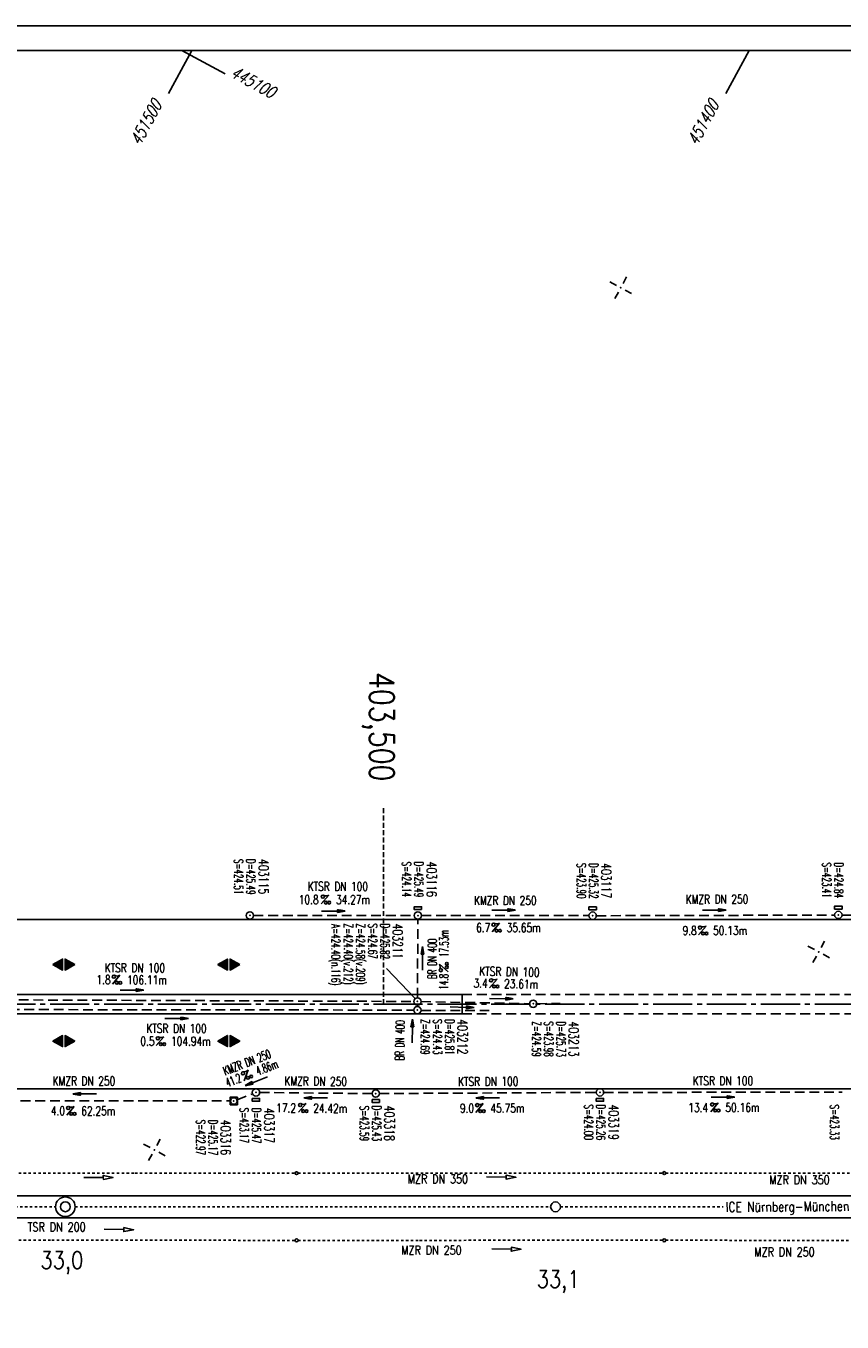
# Model space of a CAD drawing. Extents: x 0 to 1135, y 0 to 420.
# Tile 8 of 36: x 697 to 864, y 155 to 420. Entities that reach past the tile are written whole.
import ezdxf
from ezdxf.enums import TextEntityAlignment as Align

# ---------------------------------------------------------------- set-up
doc = ezdxf.new("R2010")
doc.units = 0
doc.header["$LTSCALE"] = 2
doc.header["$MEASUREMENT"] = 0
for name, pattern in [('ACAD_ISO03W100', [0.5, 0.25, -0.25]), ('ACAD_ISO10W100W', [0.5, 0.25, -0.25]), ('ACHSE', [5.5, 4, -0.5, 0.5, -0.5]), ('AUSGEZOGEN', [0]), ('GESTRICH-X2', [1.5, 1, -0.5]), ('GESTRICHELT', [0.75, 0.5, -0.25])]:
    doc.linetypes.add(name, pattern=pattern)
doc.layers.get('0').update_dxf_attribs({"linetype": 'AUSGEZOGEN'})
for name, color, linetype in [('ACHSETOP', 250, 'ACHSE'), ('Bahnachse', 7, 'CONTINUOUS'), ('FBR', 8, 'CONTINUOUS'), ('GEF', 1, 'AUSGEZOGEN'), ('Gleisachse', 7, 'CONTINUOUS'), ('HEKTOM', 250, 'GESTRICHELT'), ('KANAL', 7, 'GESTRICH-X2'), ('MS-UEBERFAHRT', 8, 'GESTRICH-X2'), ('NETZ', 250, 'CONTINUOUS'), ('PFEIL', 7, 'CONTINUOUS'), ('RAHMEN', 250, 'AUSGEZOGEN'), ('SCHACHTNR', 6, 'CONTINUOUS'), ('SCHRIFT', 7, 'CONTINUOUS'), ('SCHSYMBOL', 7, 'CONTINUOUS'), ('TEXTO', 4, 'CONTINUOUS'), ('TEXTU', 4, 'CONTINUOUS'), ('Tiefenentwässerung', 15, 'CONTINUOUS')]:
    doc.layers.add(name, color=color, linetype=linetype)
doc.styles.add('ROMANS', font='romans.shx', dxfattribs={"width": 0.8})

# ---------------------------------------------------------------- blocks, each defined once
blk = doc.blocks.new('IKR')
at = {"color": 0}
for p, q in [((-2.5, 0), (-1, 0)), ((0, 1), (0, 2.5)), ((1, 0), (2.5, 0)), ((0, -2.5), (0, -1))]:
    blk.add_line(p, q, dxfattribs=at)
blk.add_circle((0, 0), 0.05, dxfattribs=at)
blk.add_point((0, 0), dxfattribs=at)
blk = doc.blocks.new('GST')
at = {"color": 0}
blk.add_circle((0, 0), 0.75, dxfattribs=at)
blk.add_point((0, 0), dxfattribs=at)
blk = doc.blocks.new('10')
blk.add_blockref('GST', (0, 0))
blk = doc.blocks.new('13')
blk.add_lwpolyline([(0.76, 1.22), (-0.75, 1.22), (-0.75, 1.8), (0.76, 1.8)], close=True)
at = {"rotation": 180}
blk.add_blockref('GST', (0, 0), dxfattribs=at)
blk = doc.blocks.new('PROM')
blk.add_line((1.57, 1.82), (0.02, 0.02))
for centre, radius in [((0.32, 1.51), 0.317), ((0.94, 0.29), 0.283), ((1.64, 0.29), 0.283)]:
    blk.add_circle(centre, radius)
blk.add_arc((0.99, 2.68), 1.03, 239.1414, 303.3549)
blk = doc.blocks.new('PFEIL2')
at = {"color": 0}
for p, q in [((0.88, 0), (-2.4, -0.01)), ((0.88, -0.27), (0.88, 0.28)), ((0.88, 0.28), (2.43, 0.01)), ((0.91, 0.27), (0.88, 0.26)), ((0.97, 0.26), (0.88, 0.25)), ((1.02, 0.25), (0.88, 0.23)), ((1.07, 0.24), (0.88, 0.21)), ((1.13, 0.23), (0.88, 0.19)), ((1.18, 0.22), (0.88, 0.17)), ((1.24, 0.21), (0.88, 0.15)), ((1.29, 0.21), (0.88, 0.14)), ((1.34, 0.2), (0.88, 0.12)), ((1.4, 0.19), (0.88, 0.1)), ((1.45, 0.18), (0.88, 0.08)), ((1.51, 0.17), (0.88, 0.06)), ((1.56, 0.16), (0.88, 0.04)), ((1.61, 0.15), (0.88, 0.02)), ((1.67, 0.14), (0.88, 0.01)), ((1.72, 0.13), (0.88, -0.01)), ((1.78, 0.12), (0.88, -0.03)), ((1.83, 0.11), (0.88, -0.05)), ((1.88, 0.1), (0.88, -0.07)), ((1.94, 0.09), (0.88, -0.09)), ((2.05, 0.08), (0.88, -0.12)), ((1.99, 0.08), (0.88, -0.11)), ((2.1, 0.07), (0.88, -0.14)), ((2.15, 0.06), (0.88, -0.16)), ((2.21, 0.05), (0.88, -0.18)), ((2.26, 0.04), (0.88, -0.2)), ((2.32, 0.03), (0.88, -0.22)), ((2.37, 0.02), (0.88, -0.23)), ((2.42, 0.01), (0.88, -0.25)), ((2.43, 0.01), (0.88, -0.27))]:
    blk.add_line(p, q, dxfattribs=at)
blk = doc.blocks.new('17')
blk.add_lwpolyline([(-0.76, -1.22), (0.75, -1.22), (0.75, -1.8), (-0.76, -1.8)], close=True)
blk.add_blockref('GST', (0, 0))
blk = doc.blocks.new('20')
blk.add_lwpolyline([(-0.75, -0.75), (0.75, -0.75), (0.75, 0.75), (-0.75, 0.75)], close=True)
blk.add_circle((0, 0), 0.676)
blk.add_point((0, 0))
blk = doc.blocks.new('*X20')
at = {"color": 0}
for p, q in [((377.11, 181.02), (378.19, 182.1)), ((377.11, 180.99), (378.2, 182.08)), ((377.12, 181.04), (378.18, 182.1)), ((377.12, 180.99), (378.2, 182.08)), ((377.12, 180.99), (378.2, 182.07)), ((377.13, 180.99), (378.21, 182.06)), ((377.14, 181.06), (378.18, 182.11)), ((377.14, 180.99), (378.21, 182.06)), ((377.15, 181.09), (378.18, 182.11)), ((377.15, 180.99), (378.21, 182.05)), ((377.16, 181.11), (378.17, 182.12)), ((377.16, 180.99), (378.22, 182.05)), ((377.17, 181.13), (378.17, 182.13)), ((377.17, 180.99), (378.22, 182.04)), ((377.18, 181.15), (378.17, 182.13)), ((377.18, 180.99), (378.22, 182.04)), ((377.19, 180.99), (378.23, 182.03)), ((377.2, 181.17), (378.16, 182.14)), ((377.2, 180.99), (378.23, 182.02)), ((377.2, 180.99), (378.23, 182.02)), ((377.21, 181.19), (378.16, 182.14)), ((377.21, 180.99), (378.24, 182.01)), ((377.22, 181.21), (378.16, 182.15)), ((377.22, 180.99), (378.24, 182.01)), ((377.23, 181.23), (378.15, 182.15)), ((377.23, 180.99), (378.24, 182)), ((377.24, 180.99), (378.25, 182)), ((377.25, 181.25), (378.15, 182.16)), ((377.25, 180.99), (378.25, 181.99)), ((377.26, 181.27), (378.15, 182.16)), ((377.26, 180.99), (378.25, 181.99)), ((377.27, 181.29), (378.14, 182.17)), ((377.27, 180.99), (378.25, 181.98)), ((377.27, 180.99), (378.26, 181.97)), ((377.28, 181.32), (378.14, 182.18)), ((377.28, 180.99), (378.26, 181.97)), ((377.29, 181.34), (378.14, 182.18)), ((377.29, 180.99), (378.26, 181.96)), ((377.3, 180.99), (378.27, 181.96)), ((377.31, 181.36), (378.14, 182.19)), ((377.31, 180.99), (378.27, 181.95)), ((377.32, 181.38), (378.13, 182.19)), ((377.32, 180.99), (378.27, 181.95)), ((377.33, 181.4), (378.13, 182.2)), ((377.33, 180.99), (378.28, 181.94)), ((377.34, 181.42), (378.13, 182.2)), ((377.34, 180.99), (378.28, 181.93)), ((377.35, 181.44), (378.12, 182.21)), ((377.35, 180.99), (378.28, 181.93)), ((377.35, 180.99), (378.29, 181.92)), ((377.36, 180.99), (378.29, 181.92)), ((377.37, 181.46), (378.12, 182.22)), ((377.37, 180.99), (378.29, 181.91)), ((377.38, 181.48), (378.12, 182.22)), ((377.38, 180.99), (378.3, 181.91)), ((377.39, 181.5), (378.11, 182.23)), ((377.39, 180.99), (378.3, 181.9)), ((377.4, 181.52), (378.11, 182.23)), ((377.4, 180.99), (378.3, 181.9)), ((377.41, 181.55), (378.11, 182.24)), ((377.41, 180.99), (378.31, 181.89)), ((377.42, 180.99), (378.31, 181.88)), ((377.43, 181.57), (378.1, 182.24)), ((377.43, 180.99), (378.31, 181.88)), ((377.43, 180.99), (378.32, 181.87)), ((377.44, 181.59), (378.1, 182.25)), ((377.44, 180.99), (378.32, 181.87)), ((377.45, 181.61), (378.1, 182.25)), ((377.45, 180.99), (378.32, 181.86)), ((377.46, 181.63), (378.09, 182.26)), ((377.46, 180.99), (378.33, 181.86)), ((377.47, 181.65), (378.09, 182.27)), ((377.47, 180.99), (378.33, 181.85)), ((377.48, 180.99), (378.33, 181.85)), ((377.49, 181.67), (378.09, 182.27)), ((377.49, 180.99), (378.34, 181.84)), ((377.5, 181.69), (378.08, 182.28)), ((377.5, 180.99), (378.34, 181.83)), ((377.5, 180.99), (378.34, 181.83)), ((377.51, 181.71), (378.08, 182.28)), ((377.51, 180.99), (378.35, 181.82)), ((377.52, 181.73), (378.08, 182.29)), ((377.52, 180.99), (378.35, 181.82)), ((377.53, 181.75), (378.07, 182.29)), ((377.53, 180.99), (378.35, 181.81)), ((377.54, 180.99), (378.36, 181.81)), ((377.55, 181.78), (378.07, 182.3)), ((377.55, 180.99), (378.36, 181.8)), ((377.56, 181.8), (378.07, 182.3)), ((377.56, 180.99), (378.36, 181.79)), ((377.57, 181.82), (378.06, 182.31)), ((377.57, 180.99), (378.36, 181.79)), ((377.58, 181.84), (378.06, 182.32)), ((377.58, 180.99), (378.37, 181.78)), ((377.58, 180.99), (378.37, 181.78)), ((377.59, 180.99), (378.37, 181.77)), ((377.6, 181.86), (378.06, 182.32)), ((377.6, 180.99), (378.38, 181.77)), ((377.61, 181.88), (378.05, 182.33)), ((377.61, 180.99), (378.38, 181.76)), ((377.62, 181.9), (378.05, 182.33)), ((377.62, 180.99), (378.38, 181.76)), ((377.63, 181.92), (378.05, 182.34)), ((377.63, 180.99), (378.39, 181.75)), ((377.64, 181.94), (378.04, 182.34)), ((377.64, 180.99), (378.39, 181.74)), ((377.65, 180.99), (378.39, 181.74)), ((377.65, 180.99), (378.4, 181.73)), ((377.66, 181.96), (378.04, 182.35)), ((377.66, 180.99), (378.4, 181.73)), ((377.67, 181.98), (378.04, 182.36)), ((377.67, 180.99), (378.4, 181.72)), ((377.68, 182.01), (378.03, 182.36)), ((377.68, 180.99), (378.41, 181.72)), ((377.69, 182.03), (378.03, 182.37)), ((377.69, 180.99), (378.41, 181.71)), ((377.7, 182.05), (378.03, 182.37)), ((377.7, 180.99), (378.41, 181.71)), ((377.71, 180.99), (378.42, 181.7)), ((377.72, 182.07), (378.03, 182.38)), ((377.72, 180.99), (378.42, 181.69)), ((377.73, 182.09), (378.02, 182.38)), ((377.73, 180.99), (378.42, 181.69)), ((377.73, 180.99), (378.43, 181.68)), ((377.74, 182.11), (378.02, 182.39)), ((377.74, 180.99), (378.43, 181.68)), ((377.75, 182.13), (378.02, 182.39)), ((377.75, 180.99), (378.43, 181.67)), ((377.76, 182.15), (378.01, 182.4)), ((377.76, 180.99), (378.44, 181.67)), ((377.77, 180.99), (378.44, 181.66)), ((377.78, 182.17), (378.01, 182.41)), ((377.78, 180.99), (378.44, 181.65)), ((377.79, 182.19), (378.01, 182.41)), ((377.79, 180.99), (378.45, 181.65)), ((377.8, 182.21), (378, 182.42)), ((377.8, 180.99), (378.45, 181.64)), ((377.81, 182.24), (378, 182.42)), ((377.81, 180.99), (378.45, 181.64)), ((377.81, 180.99), (378.46, 181.63)), ((377.82, 182.26), (378, 182.43)), ((377.82, 180.99), (378.46, 181.63)), ((377.83, 180.99), (378.46, 181.62)), ((377.84, 182.28), (377.99, 182.43)), ((377.84, 180.99), (378.47, 181.62)), ((377.85, 182.3), (377.99, 182.44)), ((377.85, 180.99), (378.47, 181.61)), ((377.86, 182.32), (377.99, 182.44)), ((377.86, 180.99), (378.47, 181.6)), ((377.87, 182.34), (377.98, 182.45)), ((377.87, 180.99), (378.47, 181.6)), ((377.88, 180.99), (378.48, 181.59)), ((377.88, 180.99), (378.48, 181.59)), ((377.89, 182.36), (377.98, 182.46)), ((377.89, 180.99), (378.48, 181.58)), ((377.9, 182.38), (377.98, 182.46)), ((377.9, 180.99), (378.49, 181.58)), ((377.91, 182.4), (377.97, 182.47)), ((377.91, 180.99), (378.49, 181.57)), ((377.92, 182.42), (377.97, 182.47)), ((377.92, 180.99), (378.49, 181.57)), ((377.93, 182.44), (377.97, 182.48)), ((377.93, 180.99), (378.5, 181.56)), ((377.94, 180.99), (378.5, 181.55)), ((377.95, 182.47), (377.96, 182.48)), ((377.95, 180.99), (378.5, 181.55)), ((377.96, 180.99), (378.51, 181.54)), ((377.96, 180.99), (378.51, 181.54)), ((377.1, 180.56), (377.12, 180.58)), ((377.1, 180.57), (377.11, 180.58)), ((377.11, 180.55), (377.14, 180.58)), ((377.11, 180.55), (377.13, 180.58)), ((377.11, 180.56), (377.13, 180.58)), ((377.12, 180.53), (377.17, 180.58)), ((377.12, 180.53), (377.16, 180.58)), ((377.12, 180.54), (377.15, 180.58)), ((377.13, 180.51), (377.21, 180.58)), ((377.13, 180.51), (377.2, 180.58)), ((377.13, 180.52), (377.19, 180.58)), ((377.13, 180.52), (377.18, 180.58)), ((377.14, 180.49), (377.23, 180.58)), ((377.14, 180.49), (377.22, 180.58)), ((377.14, 180.5), (377.21, 180.58)), ((377.15, 180.47), (377.26, 180.58)), ((377.15, 180.48), (377.25, 180.58)), ((377.15, 180.48), (377.24, 180.58)), ((377.16, 180.46), (377.29, 180.58)), ((377.16, 180.46), (377.28, 180.58)), ((377.16, 180.47), (377.27, 180.58)), ((377.17, 180.44), (377.31, 180.58)), ((377.17, 180.44), (377.3, 180.58)), ((377.17, 180.45), (377.29, 180.58)), ((377.18, 180.42), (377.34, 180.58)), ((377.18, 180.43), (377.33, 180.58)), ((377.18, 180.43), (377.32, 180.58)), ((377.19, 180.41), (377.36, 180.58)), ((377.19, 180.41), (377.36, 180.58)), ((377.19, 180.42), (377.35, 180.58)), ((377.2, 180.39), (377.39, 180.58)), ((377.2, 180.39), (377.38, 180.58)), ((377.2, 180.4), (377.37, 180.58)), ((377.21, 180.37), (377.42, 180.58)), ((377.21, 180.38), (377.41, 180.58)), ((377.21, 180.38), (377.4, 180.58)), ((377.22, 180.35), (377.44, 180.58)), ((377.22, 180.36), (377.44, 180.58)), ((377.22, 180.37), (377.43, 180.58)), ((377.23, 180.34), (377.47, 180.58)), ((377.23, 180.34), (377.46, 180.58)), ((377.23, 180.35), (377.45, 180.58)), ((377.24, 180.32), (377.51, 180.58)), ((377.24, 180.32), (377.5, 180.58)), ((377.24, 180.33), (377.49, 180.58)), ((377.24, 180.33), (377.48, 180.58)), ((377.25, 180.3), (377.53, 180.58)), ((377.25, 180.3), (377.52, 180.58)), ((377.25, 180.31), (377.51, 180.58)), ((377.26, 180.28), (377.56, 180.58)), ((377.26, 180.29), (377.55, 180.58)), ((377.26, 180.29), (377.54, 180.58)), ((377.27, 180.27), (377.59, 180.58)), ((377.27, 180.27), (377.58, 180.58)), ((377.27, 180.28), (377.57, 180.58)), ((377.28, 180.25), (377.61, 180.58)), ((377.28, 180.25), (377.6, 180.58)), ((377.28, 180.26), (377.59, 180.58)), ((377.29, 180.23), (377.64, 180.58)), ((377.29, 180.24), (377.63, 180.58)), ((377.29, 180.24), (377.62, 180.58)), ((377.3, 180.21), (377.67, 180.58)), ((377.3, 180.22), (377.66, 180.58)), ((377.3, 180.23), (377.65, 180.58)), ((377.31, 180.2), (377.69, 180.58)), ((377.31, 180.2), (377.68, 180.58)), ((377.31, 180.21), (377.67, 180.58)), ((377.32, 180.18), (377.72, 180.58)), ((377.32, 180.19), (377.71, 180.58)), ((377.32, 180.19), (377.7, 180.58)), ((377.33, 180.16), (377.74, 180.58)), ((377.33, 180.17), (377.74, 180.58)), ((377.33, 180.18), (377.73, 180.58)), ((377.34, 180.16), (377.75, 180.58)), ((377.34, 180.15), (377.76, 180.58)), ((377.34, 180.15), (377.77, 180.58)), ((377.35, 180.14), (377.78, 180.58)), ((377.35, 180.14), (377.79, 180.58)), ((377.35, 180.13), (377.8, 180.58)), ((377.35, 180.12), (377.81, 180.58)), ((377.36, 180.12), (377.82, 180.58)), ((377.36, 180.11), (377.82, 180.58)), ((377.36, 180.11), (377.83, 180.58)), ((377.37, 180.1), (377.84, 180.58)), ((377.37, 180.1), (377.85, 180.58)), ((377.37, 180.09), (377.86, 180.58)), ((377.38, 180.09), (377.87, 180.58)), ((377.38, 180.08), (377.88, 180.58)), ((377.38, 180.07), (377.89, 180.58)), ((377.39, 180.07), (377.89, 180.58)), ((377.39, 180.06), (377.9, 180.58)), ((377.39, 180.06), (377.91, 180.58)), ((377.4, 180.05), (377.92, 180.58)), ((377.4, 180.05), (377.93, 180.58)), ((377.4, 180.04), (377.94, 180.58)), ((377.41, 180.04), (377.95, 180.58)), ((377.41, 180.03), (377.96, 180.58)), ((377.41, 180.02), (377.97, 180.58)), ((377.42, 180.02), (377.97, 180.58)), ((377.42, 180.01), (377.98, 180.58)), ((377.42, 180.01), (377.99, 180.58)), ((377.43, 180), (378, 180.58)), ((377.43, 180), (378.01, 180.58)), ((377.43, 179.99), (378.02, 180.58)), ((377.44, 179.98), (378.03, 180.58)), ((377.44, 179.98), (378.04, 180.58)), ((377.44, 179.97), (378.05, 180.58)), ((377.45, 179.97), (378.05, 180.58)), ((377.45, 179.96), (378.06, 180.58)), ((377.45, 179.96), (378.07, 180.58)), ((377.46, 179.95), (378.08, 180.58)), ((377.46, 179.95), (378.09, 180.58)), ((377.46, 179.94), (378.1, 180.58)), ((377.46, 179.93), (378.11, 180.58)), ((377.47, 179.93), (378.12, 180.58)), ((377.47, 179.92), (378.12, 180.58)), ((377.47, 179.92), (378.13, 180.58)), ((377.48, 179.91), (378.14, 180.58)), ((377.48, 179.91), (378.15, 180.58)), ((377.48, 179.9), (378.16, 180.58)), ((377.49, 179.9), (378.17, 180.58)), ((377.49, 179.89), (378.18, 180.58)), ((377.49, 179.88), (378.19, 180.58)), ((377.5, 179.88), (378.2, 180.58)), ((377.5, 179.87), (378.2, 180.58)), ((377.5, 179.87), (378.21, 180.58)), ((377.51, 179.86), (378.22, 180.58)), ((377.51, 179.86), (378.23, 180.58)), ((377.51, 179.85), (378.24, 180.58)), ((377.52, 179.84), (378.25, 180.58)), ((377.52, 179.84), (378.26, 180.58)), ((377.52, 179.83), (378.27, 180.58)), ((377.53, 179.83), (378.28, 180.58)), ((377.53, 179.82), (378.28, 180.58)), ((377.53, 179.82), (378.29, 180.58)), ((377.54, 179.81), (378.3, 180.58)), ((377.54, 179.81), (378.31, 180.58)), ((377.54, 179.8), (378.32, 180.58)), ((377.55, 179.79), (378.33, 180.58)), ((377.55, 179.79), (378.34, 180.58)), ((377.55, 179.78), (378.35, 180.58)), ((377.56, 179.78), (378.35, 180.58)), ((377.56, 179.77), (378.36, 180.58)), ((377.56, 179.77), (378.37, 180.58)), ((377.57, 179.76), (378.38, 180.58)), ((377.57, 179.76), (378.39, 180.58)), ((377.57, 179.75), (378.4, 180.58)), ((377.57, 179.74), (378.41, 180.58)), ((377.58, 179.74), (378.42, 180.58)), ((377.58, 179.73), (378.43, 180.58)), ((377.58, 179.73), (378.43, 180.58)), ((377.59, 179.72), (378.44, 180.58)), ((377.59, 179.72), (378.45, 180.58)), ((377.59, 179.71), (378.46, 180.58)), ((377.6, 179.7), (378.47, 180.58)), ((377.6, 179.7), (378.48, 180.58)), ((377.6, 179.69), (378.49, 180.58)), ((377.61, 179.69), (378.5, 180.58)), ((377.61, 179.68), (378.5, 180.58)), ((377.61, 179.68), (378.51, 180.58)), ((377.62, 179.67), (378.52, 180.58)), ((377.62, 179.67), (378.53, 180.58)), ((377.62, 179.66), (378.54, 180.58)), ((377.63, 179.65), (378.55, 180.58)), ((377.63, 179.65), (378.56, 180.58)), ((377.63, 179.64), (378.57, 180.58)), ((377.64, 179.64), (378.58, 180.58)), ((377.64, 179.63), (378.58, 180.58)), ((377.64, 179.63), (378.59, 180.58)), ((377.65, 179.62), (378.6, 180.58)), ((377.65, 179.62), (378.61, 180.58)), ((377.65, 179.61), (378.62, 180.58)), ((377.66, 179.6), (378.63, 180.58)), ((377.66, 179.6), (378.64, 180.58)), ((377.66, 179.59), (378.65, 180.58)), ((377.67, 179.59), (378.66, 180.58)), ((377.67, 179.58), (378.66, 180.58)), ((377.67, 179.58), (378.67, 180.58)), ((377.68, 179.57), (378.68, 180.58)), ((377.68, 179.56), (378.69, 180.58)), ((377.68, 179.56), (378.7, 180.58)), ((377.68, 179.55), (378.71, 180.58)), ((377.69, 179.55), (378.72, 180.58)), ((377.69, 179.54), (378.73, 180.58)), ((377.69, 179.54), (378.73, 180.58)), ((377.7, 179.53), (378.74, 180.58)), ((377.7, 179.53), (378.75, 180.58)), ((377.7, 179.52), (378.76, 180.58)), ((377.71, 179.51), (378.77, 180.58)), ((377.71, 179.51), (378.78, 180.58)), ((377.71, 179.5), (378.79, 180.58)), ((377.72, 179.5), (378.8, 180.58)), ((377.72, 179.49), (378.81, 180.58)), ((377.72, 179.49), (378.81, 180.58)), ((377.73, 179.47), (378.81, 180.54)), ((377.74, 179.46), (378.79, 180.52)), ((377.74, 179.46), (378.78, 180.5)), ((377.74, 179.45), (378.77, 180.48)), ((377.75, 179.45), (378.76, 180.46)), ((377.75, 179.44), (378.75, 180.44)), ((377.75, 179.44), (378.73, 180.42)), ((377.76, 179.43), (378.72, 180.4)), ((377.76, 179.42), (378.71, 180.37)), ((377.76, 179.42), (378.7, 180.35)), ((377.77, 179.41), (378.68, 180.33)), ((377.77, 179.41), (378.67, 180.31)), ((377.77, 179.4), (378.66, 180.29)), ((377.78, 179.4), (378.65, 180.27)), ((377.78, 179.39), (378.64, 180.25)), ((377.78, 179.39), (378.62, 180.23)), ((377.79, 179.38), (378.61, 180.21)), ((377.79, 179.37), (378.6, 180.19)), ((377.79, 179.37), (378.59, 180.17)), ((377.79, 179.36), (378.58, 180.14)), ((377.8, 179.36), (378.56, 180.12)), ((377.8, 179.35), (378.55, 180.1)), ((377.8, 179.35), (378.54, 180.08)), ((377.81, 179.34), (378.53, 180.06)), ((377.81, 179.33), (378.52, 180.04)), ((377.81, 179.33), (378.5, 180.02)), ((377.82, 179.32), (378.49, 180)), ((377.82, 179.32), (378.48, 179.98)), ((377.82, 179.31), (378.47, 179.96)), ((377.83, 179.31), (378.46, 179.94)), ((377.83, 179.3), (378.44, 179.91)), ((377.83, 179.3), (378.43, 179.89)), ((377.84, 179.29), (378.42, 179.87)), ((377.84, 179.28), (378.41, 179.85)), ((377.84, 179.28), (378.4, 179.83)), ((377.85, 179.27), (378.38, 179.81)), ((377.85, 179.27), (378.37, 179.79)), ((377.85, 179.26), (378.36, 179.77)), ((377.86, 179.26), (378.35, 179.75)), ((377.86, 179.25), (378.33, 179.73)), ((377.86, 179.25), (378.32, 179.71)), ((377.87, 179.24), (378.31, 179.68)), ((377.87, 179.23), (378.3, 179.66)), ((377.87, 179.23), (378.29, 179.64)), ((377.88, 179.22), (378.27, 179.62)), ((377.88, 179.22), (378.26, 179.6)), ((377.88, 179.21), (378.25, 179.58)), ((377.89, 179.21), (378.24, 179.56)), ((377.89, 179.2), (378.23, 179.54)), ((377.89, 179.19), (378.21, 179.52)), ((377.97, 180.99), (378.51, 181.53)), ((377.98, 180.99), (378.52, 181.53)), ((377.99, 180.99), (378.52, 181.52)), ((378, 180.99), (378.52, 181.51)), ((378.01, 180.99), (378.53, 181.51)), ((378.02, 180.99), (378.53, 181.5)), ((378.03, 180.99), (378.53, 181.5)), ((378.03, 180.99), (378.54, 181.49)), ((378.04, 180.99), (378.54, 181.49)), ((378.05, 180.99), (378.54, 181.48)), ((378.06, 180.99), (378.55, 181.48)), ((378.07, 180.99), (378.55, 181.47)), ((378.08, 180.99), (378.55, 181.46)), ((378.09, 180.99), (378.56, 181.46)), ((378.1, 180.99), (378.56, 181.45)), ((378.11, 180.99), (378.56, 181.45)), ((378.11, 180.99), (378.57, 181.44)), ((378.12, 180.99), (378.57, 181.44)), ((378.13, 180.99), (378.57, 181.43)), ((378.14, 180.99), (378.58, 181.42)), ((378.15, 180.99), (378.58, 181.42)), ((378.16, 180.99), (378.58, 181.41)), ((378.17, 180.99), (378.58, 181.41)), ((378.18, 180.99), (378.59, 181.4)), ((378.19, 180.99), (378.59, 181.4)), ((378.19, 180.99), (378.59, 181.39)), ((378.2, 180.99), (378.6, 181.39)), ((378.21, 180.99), (378.6, 181.38)), ((378.22, 180.99), (378.6, 181.37)), ((378.23, 180.99), (378.61, 181.37)), ((378.24, 180.99), (378.61, 181.36)), ((378.25, 180.99), (378.61, 181.36)), ((378.26, 180.99), (378.62, 181.35)), ((378.26, 180.99), (378.62, 181.35)), ((378.27, 180.99), (378.62, 181.34)), ((378.28, 180.99), (378.63, 181.34)), ((378.29, 180.99), (378.63, 181.33)), ((378.3, 180.99), (378.63, 181.32)), ((378.31, 180.99), (378.64, 181.32)), ((378.32, 180.99), (378.64, 181.31)), ((378.33, 180.99), (378.64, 181.31)), ((378.34, 180.99), (378.65, 181.3)), ((378.34, 180.99), (378.65, 181.3)), ((378.35, 180.99), (378.65, 181.29)), ((378.36, 180.99), (378.66, 181.28)), ((378.37, 180.99), (378.66, 181.28)), ((378.38, 180.99), (378.66, 181.27)), ((378.39, 180.99), (378.67, 181.27)), ((378.4, 180.99), (378.67, 181.26)), ((378.41, 180.99), (378.67, 181.26)), ((378.42, 180.99), (378.68, 181.25)), ((378.42, 180.99), (378.68, 181.25)), ((378.43, 180.99), (378.68, 181.24)), ((378.44, 180.99), (378.69, 181.23)), ((378.45, 180.99), (378.69, 181.23)), ((378.46, 180.99), (378.69, 181.22)), ((378.47, 180.99), (378.69, 181.22)), ((378.48, 180.99), (378.7, 181.21)), ((378.49, 180.99), (378.7, 181.21)), ((378.49, 180.99), (378.7, 181.2)), ((378.5, 180.99), (378.71, 181.2)), ((378.51, 180.99), (378.71, 181.19)), ((378.52, 180.99), (378.71, 181.18)), ((378.53, 180.99), (378.72, 181.18)), ((378.54, 180.99), (378.72, 181.17)), ((378.55, 180.99), (378.72, 181.17)), ((378.56, 180.99), (378.73, 181.16)), ((378.57, 180.99), (378.73, 181.16)), ((378.57, 180.99), (378.73, 181.15)), ((378.58, 180.99), (378.74, 181.14)), ((378.59, 180.99), (378.74, 181.14)), ((378.6, 180.99), (378.74, 181.13)), ((378.61, 180.99), (378.75, 181.13)), ((378.62, 180.99), (378.75, 181.12)), ((378.63, 180.99), (378.75, 181.12)), ((378.64, 180.99), (378.76, 181.11)), ((378.64, 180.99), (378.76, 181.11)), ((378.65, 180.99), (378.76, 181.1)), ((378.66, 180.99), (378.77, 181.09)), ((378.67, 180.99), (378.77, 181.09)), ((378.68, 180.99), (378.77, 181.08)), ((378.69, 180.99), (378.78, 181.08)), ((378.7, 180.99), (378.78, 181.07)), ((378.71, 180.99), (378.78, 181.07)), ((378.72, 180.99), (378.79, 181.06)), ((378.72, 180.99), (378.79, 181.06)), ((378.73, 180.99), (378.79, 181.05)), ((378.74, 180.99), (378.8, 181.04)), ((378.75, 180.99), (378.8, 181.04)), ((378.76, 180.99), (378.8, 181.03)), ((378.77, 180.99), (378.8, 181.03)), ((378.78, 180.99), (378.81, 181.02)), ((378.79, 180.99), (378.81, 181.02)), ((378.8, 180.99), (378.81, 181.01)), ((378.8, 180.99), (378.82, 181)), ((378.81, 180.99), (378.82, 181)), ((377.89, 179.19), (378.2, 179.5)), ((377.9, 179.18), (378.19, 179.48)), ((377.9, 179.18), (378.18, 179.45)), ((377.9, 179.17), (378.17, 179.43)), ((377.91, 179.17), (378.15, 179.41)), ((377.91, 179.16), (378.14, 179.39)), ((377.91, 179.16), (378.13, 179.37)), ((377.92, 179.15), (378.12, 179.35)), ((377.92, 179.14), (378.11, 179.33)), ((377.92, 179.14), (378.09, 179.31)), ((377.93, 179.13), (378.08, 179.29)), ((377.93, 179.13), (378.07, 179.27)), ((377.93, 179.12), (378.06, 179.25)), ((377.94, 179.12), (378.04, 179.22)), ((377.94, 179.11), (378.03, 179.2)), ((377.94, 179.11), (378.02, 179.18)), ((377.95, 179.1), (378.01, 179.16)), ((377.95, 179.09), (378, 179.14)), ((377.95, 179.09), (377.98, 179.12)), ((377.96, 179.08), (377.97, 179.1))]:
    blk.add_line(p, q, dxfattribs=at)
blk = doc.blocks.new('HOCHP')
for points in [[(-0.01, 2.24), (-1.15, 0.27), (1.12, 0.27)], [(-0.01, -2.24), (-1.15, -0.27), (1.12, -0.27)]]:
    blk.add_lwpolyline(points, close=True)
at = {"xscale": 1.311372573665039, "yscale": 1.311372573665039, "zscale": 1.311372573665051}
blk.add_blockref('*X20', (-495.66, -237.08), dxfattribs=at)

msp = doc.modelspace()

# ---------------------------------------------------------------- linework, layer by layer
at = {"layer": 'ACHSETOP'}
msp.add_lwpolyline([(25, 220.37), (70.24, 220.37), (320.24, 220.37), (570.24, 220.37), (770.24, 220.37), (895.24, 220.37), (945.24, 220.37), (950, 220.37)], dxfattribs=at)
at = {"layer": 'Bahnachse', "linetype": 'ACAD_ISO10W100W'}
for points in [[(650.1, 179.02), (703.35, 179.02)], [(707.35, 179.02), (804.35, 179.01)], [(806.35, 179.01), (839.56, 179.01)]]:
    msp.add_lwpolyline(points, dxfattribs=at)
at = {"layer": 'Bahnachse', "linetype": 'Continuous'}
for centre, radius in [((705.35, 179.02), 2), ((705.35, 179.02), 1), ((805.35, 179.01), 1)]:
    msp.add_circle(centre, radius, dxfattribs=at)
at = {"layer": 'FBR'}
msp.add_line((786.31, 222.37), (786.29, 218.37), dxfattribs=at)
for points in [[(681.18, 237.62), (770.24, 237.62), (895.24, 237.62), (945.24, 237.62), (950, 237.62)], [(675.82, 203.12), (770.24, 203.12), (895.24, 203.12), (945.24, 203.12), (950, 203.12)]]:
    msp.add_lwpolyline(points, dxfattribs=at)
for points in [[(25, 222.37, -0.000001), (70.24, 222.37, -0.000001), (195.24, 222.37, 0.000001), (320.24, 222.37, 0.000001), (445.24, 222.37, -0.000001), (570.24, 222.37, -0.000001), (670.24, 222.37, 0.000001), (770.24, 222.37), (786.31, 222.37)], [(25, 218.37, -0.000001), (70.24, 218.37, -0.000001), (195.24, 218.37, 0.000001), (320.24, 218.37, 0.000001), (445.24, 218.37, -0.000001), (570.24, 218.37, -0.000001), (670.24, 218.37, 0.000001), (770.24, 218.37), (786.29, 218.37)]]:
    msp.add_lwpolyline(points, format="xyb", dxfattribs=at)
at = {"layer": 'Gleisachse', "linetype": 'Continuous'}
for p, q in [((552.45, 181.29), (941.6, 181.27)), ((939.04, 176.77), (552.44, 176.79))]:
    msp.add_line(p, q, dxfattribs=at)
at = {"layer": 'HEKTOM'}
msp.add_line((770.25, 220.38), (770.23, 260.36), dxfattribs=at)
at = {"layer": 'KANAL'}
for p, q in [((743.74, 238.47), (776.51, 238.44)), ((778.01, 238.45), (812.18, 238.44)), ((813.66, 238.42), (862.3, 238.55)), ((863.79, 238.56), (911.66, 238.58)), ((777.17, 221.67), (777.28, 237.7)), ((671.83, 221.33), (776.45, 220.92)), ((777.17, 219.89), (777.18, 220.17)), ((777.93, 220.9), (800.04, 220.46)), ((801.55, 220.47), (806.28, 220.5)), ((672.97, 219.29), (776.42, 219.16)), ((777.92, 219.11), (791.82, 219.07)), ((740.39, 200.88), (743.53, 202.1)), ((744.98, 202.34), (767.92, 202.12)), ((769.42, 202.13), (813.66, 202.36)), ((815.16, 202.37), (863.81, 202.39)), ((678.22, 200.68), (738.97, 200.62))]:
    msp.add_line(p, q, dxfattribs=at)
at = {"layer": 'MS-UEBERFAHRT'}
for points in [[(786.31, 222.37), (895.24, 222.37), (921.43, 222.37)], [(786.29, 218.37), (895.24, 218.37), (921.42, 218.37)]]:
    msp.add_lwpolyline(points, dxfattribs=at)
at = {"layer": 'NETZ'}
for p, q in [((731.15, 414.98), (726.39, 406.18)), ((729.13, 414.98), (737.93, 410.22)), ((844.84, 414.98), (840.08, 406.18))]:
    msp.add_line(p, q, dxfattribs=at)
at = {"layer": 'RAHMEN'}
msp.add_line((1135, 420), (0, 420), dxfattribs=at)
at = {"layer": 'RAHMEN', "const_width": 0.35}
msp.add_lwpolyline([(25, 5), (1130, 5), (1130, 415), (25, 415), (25, 5)], dxfattribs=at)
at = {"layer": 'SCHACHTNR'}
msp.add_line((776.73, 221.5), (770.84, 227.63), dxfattribs=at)
at = {"layer": 'Tiefenentwässerung', "linetype": 'ACAD_ISO03W100'}
for p, q in [((669.84, 185.91), (719.54, 185.91)), ((719.54, 185.91), (752.24, 185.91)), ((752.84, 185.91), (818.53, 185.91)), ((818.53, 185.91), (827.24, 185.9)), ((827.84, 185.9), (902.31, 185.9))]:
    msp.add_line(p, q, dxfattribs=at)
at = {"layer": 'Tiefenentwässerung', "linetype": 'Continuous'}
for points in [[(709.09, 185), (713.09, 185.02), (713.1, 184.62), (715.09, 185.03), (713.09, 185.42), (713.09, 185.02)], [(791.27, 185.12), (795.27, 185.07), (795.26, 184.67), (797.27, 185.04), (795.27, 185.47), (795.27, 185.07)], [(713.28, 174.42), (717.28, 174.37), (717.27, 173.97), (719.28, 174.35), (717.28, 174.77), (717.28, 174.37)], [(792.34, 170.41), (796.34, 170.36), (796.33, 169.96), (798.34, 170.34), (796.34, 170.76), (796.34, 170.36)]]:
    msp.add_lwpolyline(points, dxfattribs=at)
at = {"layer": 'Tiefenentwässerung', "linetype": 'ACAD_ISO03W100'}
for points in [[(669.84, 172.21), (702.6, 172.2), (727.6, 172.18), (752.24, 172.17)], [(752.84, 172.17), (777.62, 172.16), (802.63, 172.2), (827.24, 172.18)], [(827.84, 172.18), (852.64, 172.17), (877.6, 172.16), (902.3, 172.15)]]:
    msp.add_lwpolyline(points, dxfattribs=at)
at = {"layer": 'Tiefenentwässerung', "linetype": 'Continuous'}
for centre in [(752.54, 185.88), (827.54, 185.89), (752.54, 172.17), (827.54, 172.18)]:
    msp.add_circle(centre, 0.3, dxfattribs=at)

# ---------------------------------------------------------------- block references
at = {"layer": 'GEF', "rotation": 269.9998740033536}
for p in [(705.04, 228.43), (738.68, 228.43), (705.04, 212.82), (738.68, 212.82)]:
    msp.add_blockref('HOCHP', p, dxfattribs=at)
at = {"layer": 'NETZ', "rotation": 151.5965}
for p in [(818.66, 366.57), (859.05, 231.04), (723.52, 190.64)]:
    msp.add_blockref('IKR', p, dxfattribs=at)
at = {"layer": 'PFEIL'}
for p, rotation in [((759.99, 239.37), 359.9568354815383), ((794.74, 239.56), 359.9762354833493), ((837.74, 239.54), 0.1569354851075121), ((778.23, 229.68), 89.72033548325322), ((718.94, 223.22), 359.7811354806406), ((786.29, 219.74), 358.4897202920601), ((794.31, 221.49), 358.8333354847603), ((728.02, 217.43), 359.9230354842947), ((776.13, 214.85), 89.30243548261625), ((744.33, 204.64), 201.0412354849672), ((709.3, 202.05), 179.9289354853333), ((756.45, 201.24), 179.4605354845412), ((791.55, 201.25), 180.2988354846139), ((839.49, 201.38), 0.0210354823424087)]:
    msp.add_blockref('PFEIL2', p, dxfattribs=dict(at, rotation=rotation))
at = {"layer": 'SCHSYMBOL', "rotation": 3.548496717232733e-05}
for name, p in [('10', (743, 238.47)), ('13', (777.27, 238.45)), ('13', (812.92, 238.43)), ('13', (863.05, 238.57)), ('10', (777.17, 219.15)), ('10', (777.19, 220.92)), ('10', (800.8, 220.44)), ('20', (739.71, 200.61)), ('17', (744.24, 202.36)), ('17', (768.67, 202.13)), ('17', (814.42, 202.37))]:
    msp.add_blockref(name, p, dxfattribs=at)
at = {"layer": 'TEXTU'}
for p, rotation in [((757.55, 240.8), 359.9568354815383), ((792.38, 235.08), 359.9762354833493), ((834.5, 234.49), 0.1569354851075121), ((783.47, 226.98), 89.72033548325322), ((714.92, 224.46), 359.7811354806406), ((791.85, 223.71), 358.8333354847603), ((723.89, 211.9), 359.9230354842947), ((741.83, 204.73), 21.04123548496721), ((705.6, 197.69), 359.9289354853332), ((752.92, 198.28), 359.4605354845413), ((789.06, 198.24), 0.2988354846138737), ((836.99, 198.38), 0.0210354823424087)]:
    msp.add_blockref('PROM', p, dxfattribs=dict(at, rotation=rotation))

# ---------------------------------------------------------------- texts
at = {"layer": 'Bahnachse', "linetype": 'Continuous', "style": 'ROMANS', "oblique": 360, "width": 0.8337}
for s, p in [('33,0', (700.27, 166.37)), ('33,1', (801.51, 162.5))]:
    msp.add_text(s, height=3.5, rotation=359.9965, dxfattribs=at).set_placement(p)
at = {"layer": 'HEKTOM', "style": 'ROMANS', "width": 0.8}
msp.add_text('403,500', height=5, rotation=270, dxfattribs=at).set_placement((767.41, 288.13))
at = {"layer": 'NETZ', "style": 'ROMANS', "oblique": 16.6, "width": 0.75}
for s, rotation, p in [('445100', 331.5965, (738.81, 409.75)), ('451500', 61.5965, (720.57, 395.41)), ('451400', 61.5965, (834.25, 395.41))]:
    msp.add_text(s, height=2.5, rotation=rotation, dxfattribs=at).set_placement(p)
at = {"layer": 'SCHACHTNR', "style": 'ROMANS'}
for s, height, width, p in [('S=424.51', 1.8, 0.6, (739.8, 249.98)), ('D=425.49', 1.8, 0.6, (742.29, 249.99)), ('403115', 2, 0.7, (744.8, 249.97)), ('S=424.14', 1.8, 0.6, (774.08, 249.45)), ('D=425.49', 1.8, 0.6, (776.57, 249.45)), ('403116', 2, 0.7, (779.08, 249.44)), ('S=423.90', 1.8, 0.6, (809.73, 249.14)), ('D=425.32', 1.8, 0.6, (812.22, 249.15)), ('403117', 2, 0.7, (814.71, 249.15)), ('S=423.41', 1.8, 0.6, (859.77, 249.27)), ('D=424.84', 1.8, 0.6, (862.25, 249.27)), ('A=424.40(n.116)', 1.8, 0.6, (759.62, 236.68)), ('Z=424.40(v.212)', 1.8, 0.6, (762.18, 236.81)), ('Z=424.58(v.209)', 1.8, 0.6, (764.67, 236.81)), ('S=424.67', 1.8, 0.6, (767.16, 236.82)), ('D=425.82', 1.8, 0.6, (769.67, 236.81)), ('403211', 2, 0.7, (772.16, 236.81)), ('Z=424.69', 1.8, 0.6, (777.85, 217.3)), ('S=424.43', 1.8, 0.6, (780.37, 217.29)), ('D=425.81', 1.8, 0.6, (782.86, 217.3)), ('403212', 2, 0.7, (785.38, 217.29)), ('Z=424.59', 1.8, 0.6, (800.57, 216.84)), ('S=423.98', 1.8, 0.6, (803.06, 216.85)), ('D=425.73', 1.8, 0.6, (805.57, 216.84)), ('403213', 2, 0.7, (808.06, 216.84)), ('S=423.17', 1.8, 0.6, (740.94, 199.21)), ('D=425.47', 1.8, 0.6, (743.43, 199.21)), ('403317', 2, 0.7, (745.95, 199.2)), ('S=423.59', 1.8, 0.6, (765.46, 199.62)), ('D=425.43', 1.8, 0.6, (767.97, 199.65)), ('403318', 2, 0.7, (770.48, 199.64)), ('S=424.00', 1.8, 0.6, (811.22, 199.88)), ('D=425.26', 1.8, 0.6, (813.71, 199.89)), ('403319', 2, 0.7, (816.23, 199.88)), ('S=423.33', 1.8, 0.6, (861.38, 199.87)), ('S=422.97', 1.8, 0.6, (732.07, 196.78)), ('D=425.17', 1.8, 0.6, (734.58, 196.77)), ('403316', 2, 0.7, (737.07, 196.77))]:
    msp.add_text(s, height=height, rotation=270, dxfattribs=dict(at, width=width)).set_placement(p)
at = {"layer": 'SCHRIFT', "style": 'ROMANS', "width": 0.8}
msp.add_text('ICE Nürnberg-München', height=2, rotation=0.5101, dxfattribs=at).set_placement((840.07, 177.96))
at = {"layer": 'TEXTO', "style": 'ROMANS'}
for s, rotation, width, p in [('KTSR DN 100', 359.9568, 0.75, (760.93, 243.5)), ('KMZR DN 250', 359.9762, 0.75, (795.1, 240.64)), ('KMZR DN 250', 0.1569, 0.75, (838.29, 240.88)), ('BR DN 400', 89.7203, 0.6, (781.09, 229.62)), ('KTSR DN 100', 359.7811, 0.75, (719.52, 226.87)), ('KTSR DN 100', 358.8333, 0.75, (795.92, 226.09)), ('KTSR DN 100', 359.923, 0.75, (728.02, 214.52)), ('BR DN 400', 89.3024, 0.6, (774.5, 212.98)), ('KMZR DN 250', 21.0412, 0.6, (742.71, 207.66)), ('KMZR DN 250', 359.9289, 0.75, (709.13, 203.79)), ('KMZR DN 250', 359.4605, 0.75, (756.42, 203.74)), ('KTSR DN 100', 0.2988, 0.75, (791.62, 203.7)), ('KTSR DN 100', 0.021, 0.75, (839.51, 203.84))]:
    msp.add_text(s, height=1.8, rotation=rotation, dxfattribs=dict(at, width=width)).set_placement(p, align=Align.CENTER)
at = {"layer": 'TEXTU', "style": 'ROMANS'}
for s, rotation, width, p in [('10.8', 359.9568, 0.75, (752.97, 240.81)), ('34.27m', 359.9568, 0.75, (760.56, 240.79)), ('6.7', 359.9762, 0.75, (789.16, 235.07)), ('35.65m', 359.9762, 0.75, (795.38, 235.08)), ('9.8', 0.1569, 0.75, (831.28, 234.48)), ('50.13m', 0.1569, 0.75, (837.5, 234.48)), ('17.53m', 89.7203, 0.6, (783.49, 229.98)), ('1.8', 359.7811, 0.75, (711.7, 224.48)), ('106.11m', 359.7811, 0.75, (717.94, 224.44)), ('14.8', 89.7203, 0.6, (783.44, 223.32)), ('3.4', 358.8333, 0.75, (788.61, 223.77)), ('23.61m', 358.8333, 0.75, (794.84, 223.66)), ('0.5', 359.923, 0.75, (720.65, 211.9)), ('104.94m', 359.923, 0.75, (726.9, 211.9)), ('4.86m', 21.0412, 0.6, (744.62, 205.81)), ('41.2', 21.0412, 0.6, (738.42, 203.41)), ('4.0', 359.9289, 0.75, (702.39, 197.7)), ('62.25m', 359.9289, 0.75, (708.59, 197.68)), ('17.2', 359.4605, 0.75, (748.35, 198.32)), ('24.42m', 359.4605, 0.75, (755.91, 198.25)), ('9.0', 0.2988, 0.75, (785.85, 198.22)), ('45.75m', 0.2988, 0.75, (792.07, 198.23)), ('13.4', 0.021, 0.75, (832.43, 198.36)), ('50.16m', 0.021, 0.75, (840.01, 198.39))]:
    msp.add_text(s, height=1.8, rotation=rotation, dxfattribs=dict(at, width=width)).set_placement(p)
at = {"layer": 'Tiefenentwässerung', "linetype": 'Continuous', "style": 'ROMANS', "width": 0.8}
for s, oblique, p in [('MZR DN 350', 0, (775.18, 183.79)), ('MZR DN 350', 0, (848.95, 183.62)), ('TSR DN 200', 360, (697.65, 174)), ('MZR DN 250', 0, (773.87, 169.26)), ('MZR DN 250', 360, (845.9, 168.9))]:
    msp.add_text(s, height=1.8, rotation=359.9965, dxfattribs=dict(at, oblique=oblique)).set_placement(p)

doc.saveas('drawing.dxf')
